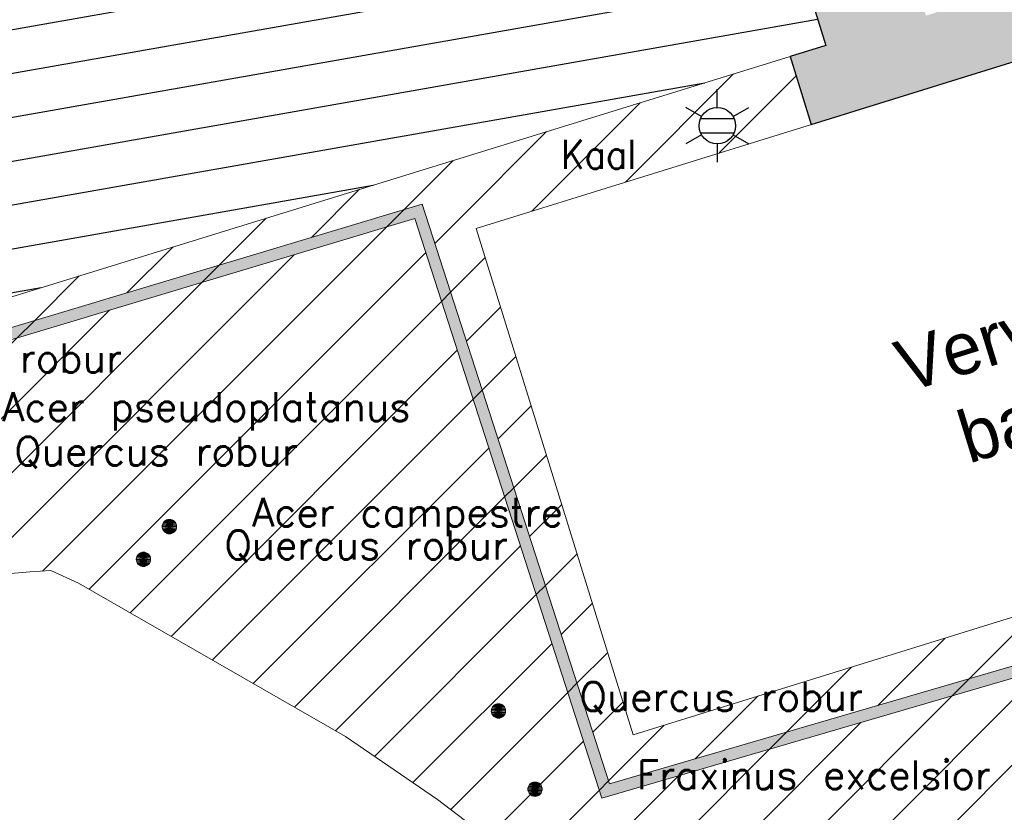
# Model space of a CAD drawing. Header units: metres. Extents: x 102852 to 106916, y 385458 to 392749.
# Tile 7 of 25: x 104592 to 104626, y 386053 to 386080. Entities that reach past the tile are written whole.
import ezdxf
from ezdxf.enums import TextEntityAlignment as Align

# ---------------------------------------------------------------- set-up
doc = ezdxf.new("R2010")
doc.units = ezdxf.units.M
for name, color, linetype, lineweight in [('0-BEPLANTING', 14, 'Continuous', 30), ('0-HAAG', 82, 'Continuous', 30), ('0-TENNISBAAN', 160, 'Continuous', 30), ('0-VERHARDING', 5, 'Continuous', 30), ('_alg-maatvoering', 7, 'Continuous', 0), ('B-WE-GR-STRUIK-G', 90, 'Continuous', 13), ('B-WE-IE-OV-LICHTMAST-S', 40, 'Continuous', 30), ('B-WE-IE-TERREINAFSCHEIDING_KUNSTMATIG_HEKWERK-G', 6, 'Continuous', 0), ('B-WE-VH-KANTVERHARDING-G', 60, 'Continuous', 13), ('Bomen', 84, 'Continuous', 0), ('Boomsoort', 10, 'Continuous', 0)]:
    doc.layers.add(name, color=color, linetype=linetype, lineweight=lineweight)
doc.styles.add('ISO 1 1000 T2 5 0', font='font_iso.shx', dxfattribs={"height": 2.5})
doc.styles.add('NLCS-ISO', font='NLCS-ISO.ttf')
doc.styles.add('Style-STANDARD', font='STANDARD.shx')
doc.styles.add('Style-txt', font='txt.shx')
pattern_1 = [(45, (0, 0), (-1.122532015, 1.122532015), [])]
pattern_2 = [(10, (104610.9075, 386104.4328), (-0.26047, 1.47721), [])]

# ---------------------------------------------------------------- blocks, each defined once
blk = doc.blocks.new('B-SIE-WEG_LICHTMAST-SO')
at = {"ltscale": 0.1}
for p, q in [((0, 1.266), (0, 2.531)), ((-1.096, 0.633), (-2.192, 1.266)), ((1.096, 0.633), (2.192, 1.266)), ((-1.096, -0.633), (-2.192, -1.266)), ((1.096, -0.633), (2.192, -1.266)), ((0, -1.266), (0, -2.531))]:
    blk.add_line(p, q, dxfattribs=at)
at = {"flags": 128}
for points in [[(-1.163, 0.5), (1.163, 0.5)], [(-1.163, -0.5), (1.163, -0.5)]]:
    blk.add_lwpolyline(points, dxfattribs=at)
at = {"ltscale": 0.1}
blk.add_circle((0, 0), 1.266, dxfattribs=at)
at = {"style": 'NLCS-ISO'}
blk.add_attdef('TYPE', text='', height=1.8, dxfattribs=at).set_placement((0, 2.531), align=Align.BOTTOM_CENTER)
blk = doc.blocks.new('MPOLYGON_542')
at = {"layer": 'Bomen', "flags": 128}
for points in [[(104596.11, 386061.533), (104596.072, 386061.502), (104596.426, 386061.502)], [(104596.153, 386061.556), (104596.11, 386061.533), (104596.388, 386061.533)], [(104596.11, 386061.533), (104596.388, 386061.533), (104596.426, 386061.502)], [(104596.2, 386061.57), (104596.153, 386061.556), (104596.345, 386061.556)], [(104596.153, 386061.556), (104596.345, 386061.556), (104596.388, 386061.533)], [(104596.249, 386061.575), (104596.2, 386061.57), (104596.298, 386061.57)], [(104596.2, 386061.57), (104596.298, 386061.57), (104596.345, 386061.556)], [(104596.004, 386061.374), (104595.999, 386061.325), (104596.499, 386061.325)], [(104595.999, 386061.325), (104596.004, 386061.276), (104596.494, 386061.276)], [(104595.999, 386061.325), (104596.499, 386061.325), (104596.494, 386061.276)], [(104596.018, 386061.421), (104596.004, 386061.374), (104596.494, 386061.374)], [(104596.004, 386061.374), (104596.494, 386061.374), (104596.499, 386061.325)], [(104596.004, 386061.276), (104596.018, 386061.229), (104596.48, 386061.229)], [(104596.004, 386061.276), (104596.494, 386061.276), (104596.48, 386061.229)], [(104596.041, 386061.464), (104596.018, 386061.421), (104596.48, 386061.421)], [(104596.018, 386061.421), (104596.48, 386061.421), (104596.494, 386061.374)], [(104596.018, 386061.229), (104596.041, 386061.186), (104596.457, 386061.186)], [(104596.018, 386061.229), (104596.48, 386061.229), (104596.457, 386061.186)], [(104596.072, 386061.502), (104596.041, 386061.464), (104596.457, 386061.464)], [(104596.041, 386061.464), (104596.457, 386061.464), (104596.48, 386061.421)], [(104596.041, 386061.186), (104596.072, 386061.148), (104596.426, 386061.148)], [(104596.041, 386061.186), (104596.457, 386061.186), (104596.426, 386061.148)], [(104596.072, 386061.502), (104596.426, 386061.502), (104596.457, 386061.464)], [(104596.072, 386061.148), (104596.11, 386061.117), (104596.388, 386061.117)], [(104596.072, 386061.148), (104596.426, 386061.148), (104596.388, 386061.117)], [(104596.11, 386061.117), (104596.153, 386061.094), (104596.345, 386061.094)], [(104596.11, 386061.117), (104596.388, 386061.117), (104596.345, 386061.094)], [(104596.153, 386061.094), (104596.2, 386061.08), (104596.298, 386061.08)], [(104596.153, 386061.094), (104596.345, 386061.094), (104596.298, 386061.08)], [(104596.2, 386061.08), (104596.298, 386061.08), (104596.249, 386061.075)]]:
    blk.add_lwpolyline(points, close=True, dxfattribs=at)
at = {"layer": 'Bomen', "color": 74, "true_color": 0x55aa00, "flags": 128}
for points in [[(104596.072, 386061.502), (104596.11, 386061.533)], [(104596.11, 386061.533), (104596.153, 386061.556)], [(104596.153, 386061.556), (104596.2, 386061.57)], [(104596.2, 386061.57), (104596.249, 386061.575)], [(104596.249, 386061.575), (104596.298, 386061.57)], [(104596.298, 386061.57), (104596.345, 386061.556)], [(104596.345, 386061.556), (104596.388, 386061.533)], [(104596.388, 386061.533), (104596.426, 386061.502)], [(104595.999, 386061.325), (104596.004, 386061.374)], [(104596.004, 386061.276), (104595.999, 386061.325)], [(104596.004, 386061.374), (104596.018, 386061.421)], [(104596.018, 386061.229), (104596.004, 386061.276)], [(104596.018, 386061.421), (104596.041, 386061.464)], [(104596.041, 386061.186), (104596.018, 386061.229)], [(104596.041, 386061.464), (104596.072, 386061.502)], [(104596.072, 386061.148), (104596.041, 386061.186)], [(104596.426, 386061.502), (104596.457, 386061.464)], [(104596.457, 386061.186), (104596.426, 386061.148)], [(104596.457, 386061.464), (104596.48, 386061.421)], [(104596.48, 386061.229), (104596.457, 386061.186)], [(104596.48, 386061.421), (104596.494, 386061.374)], [(104596.494, 386061.276), (104596.48, 386061.229)], [(104596.494, 386061.374), (104596.499, 386061.325)], [(104596.499, 386061.325), (104596.494, 386061.276)], [(104596.11, 386061.117), (104596.072, 386061.148)], [(104596.153, 386061.094), (104596.11, 386061.117)], [(104596.2, 386061.08), (104596.153, 386061.094)], [(104596.249, 386061.075), (104596.2, 386061.08)], [(104596.298, 386061.08), (104596.249, 386061.075)], [(104596.345, 386061.094), (104596.298, 386061.08)], [(104596.388, 386061.117), (104596.345, 386061.094)], [(104596.426, 386061.148), (104596.388, 386061.117)]]:
    blk.add_lwpolyline(points, dxfattribs=at)
at = {"layer": 'Bomen'}
for points in [[(104596.11, 386061.533), (104596.072, 386061.502), (104596.426, 386061.502)], [(104596.153, 386061.556), (104596.11, 386061.533), (104596.388, 386061.533)], [(104596.11, 386061.533), (104596.388, 386061.533), (104596.426, 386061.502)], [(104596.2, 386061.57), (104596.153, 386061.556), (104596.345, 386061.556)], [(104596.153, 386061.556), (104596.345, 386061.556), (104596.388, 386061.533)], [(104596.249, 386061.575), (104596.2, 386061.57), (104596.298, 386061.57)], [(104596.2, 386061.57), (104596.298, 386061.57), (104596.345, 386061.556)], [(104596.004, 386061.374), (104595.999, 386061.325), (104596.499, 386061.325)], [(104596.018, 386061.421), (104596.004, 386061.374), (104596.494, 386061.374)], [(104596.004, 386061.374), (104596.494, 386061.374), (104596.499, 386061.325)], [(104596.041, 386061.464), (104596.018, 386061.421), (104596.48, 386061.421)], [(104596.018, 386061.421), (104596.48, 386061.421), (104596.494, 386061.374)], [(104596.072, 386061.502), (104596.041, 386061.464), (104596.457, 386061.464)], [(104596.041, 386061.464), (104596.457, 386061.464), (104596.48, 386061.421)], [(104596.072, 386061.502), (104596.426, 386061.502), (104596.457, 386061.464)]]:
    blk.add_solid(points, dxfattribs=at)
at = {"layer": 'Bomen', "extrusion": (0, 0, -1)}
for points in [[(-104595.999, 386061.325), (-104596.004, 386061.276), (-104596.494, 386061.276)], [(-104595.999, 386061.325), (-104596.499, 386061.325), (-104596.494, 386061.276)], [(-104596.004, 386061.276), (-104596.018, 386061.229), (-104596.48, 386061.229)], [(-104596.004, 386061.276), (-104596.494, 386061.276), (-104596.48, 386061.229)], [(-104596.018, 386061.229), (-104596.041, 386061.186), (-104596.457, 386061.186)], [(-104596.018, 386061.229), (-104596.48, 386061.229), (-104596.457, 386061.186)], [(-104596.041, 386061.186), (-104596.072, 386061.148), (-104596.426, 386061.148)], [(-104596.041, 386061.186), (-104596.457, 386061.186), (-104596.426, 386061.148)], [(-104596.072, 386061.148), (-104596.11, 386061.117), (-104596.388, 386061.117)], [(-104596.072, 386061.148), (-104596.426, 386061.148), (-104596.388, 386061.117)], [(-104596.11, 386061.117), (-104596.153, 386061.094), (-104596.345, 386061.094)], [(-104596.11, 386061.117), (-104596.388, 386061.117), (-104596.345, 386061.094)], [(-104596.153, 386061.094), (-104596.2, 386061.08), (-104596.298, 386061.08)], [(-104596.153, 386061.094), (-104596.345, 386061.094), (-104596.298, 386061.08)], [(-104596.2, 386061.08), (-104596.298, 386061.08), (-104596.249, 386061.075)]]:
    blk.add_solid(points, dxfattribs=at)
blk = doc.blocks.new('MPOLYGON_553')
at = {"layer": 'Bomen', "flags": 128}
for points in [[(104608.335, 386056.109), (104608.33, 386056.06), (104608.83, 386056.06)], [(104608.33, 386056.06), (104608.335, 386056.011), (104608.825, 386056.011)], [(104608.33, 386056.06), (104608.83, 386056.06), (104608.825, 386056.011)], [(104608.349, 386056.156), (104608.335, 386056.109), (104608.825, 386056.109)], [(104608.335, 386056.109), (104608.825, 386056.109), (104608.83, 386056.06)], [(104608.372, 386056.199), (104608.349, 386056.156), (104608.811, 386056.156)], [(104608.349, 386056.156), (104608.811, 386056.156), (104608.825, 386056.109)], [(104608.403, 386056.237), (104608.372, 386056.199), (104608.788, 386056.199)], [(104608.372, 386056.199), (104608.788, 386056.199), (104608.811, 386056.156)], [(104608.441, 386056.268), (104608.403, 386056.237), (104608.757, 386056.237)], [(104608.403, 386056.237), (104608.757, 386056.237), (104608.788, 386056.199)], [(104608.484, 386056.291), (104608.441, 386056.268), (104608.719, 386056.268)], [(104608.441, 386056.268), (104608.719, 386056.268), (104608.757, 386056.237)], [(104608.531, 386056.305), (104608.484, 386056.291), (104608.676, 386056.291)], [(104608.484, 386056.291), (104608.676, 386056.291), (104608.719, 386056.268)], [(104608.58, 386056.31), (104608.531, 386056.305), (104608.629, 386056.305)], [(104608.531, 386056.305), (104608.629, 386056.305), (104608.676, 386056.291)], [(104608.335, 386056.011), (104608.349, 386055.964), (104608.811, 386055.964)], [(104608.335, 386056.011), (104608.825, 386056.011), (104608.811, 386055.964)], [(104608.349, 386055.964), (104608.372, 386055.921), (104608.788, 386055.921)], [(104608.349, 386055.964), (104608.811, 386055.964), (104608.788, 386055.921)], [(104608.372, 386055.921), (104608.403, 386055.883), (104608.757, 386055.883)], [(104608.372, 386055.921), (104608.788, 386055.921), (104608.757, 386055.883)], [(104608.403, 386055.883), (104608.441, 386055.852), (104608.719, 386055.852)], [(104608.403, 386055.883), (104608.757, 386055.883), (104608.719, 386055.852)], [(104608.441, 386055.852), (104608.484, 386055.829), (104608.676, 386055.829)], [(104608.441, 386055.852), (104608.719, 386055.852), (104608.676, 386055.829)], [(104608.484, 386055.829), (104608.531, 386055.815), (104608.629, 386055.815)], [(104608.484, 386055.829), (104608.676, 386055.829), (104608.629, 386055.815)], [(104608.531, 386055.815), (104608.629, 386055.815), (104608.58, 386055.81)]]:
    blk.add_lwpolyline(points, close=True, dxfattribs=at)
at = {"layer": 'Bomen', "color": 74, "true_color": 0x55aa00, "flags": 128}
for points in [[(104608.33, 386056.06), (104608.335, 386056.109)], [(104608.335, 386056.011), (104608.33, 386056.06)], [(104608.335, 386056.109), (104608.349, 386056.156)], [(104608.349, 386056.156), (104608.372, 386056.199)], [(104608.372, 386056.199), (104608.403, 386056.237)], [(104608.403, 386056.237), (104608.441, 386056.268)], [(104608.441, 386056.268), (104608.484, 386056.291)], [(104608.484, 386056.291), (104608.531, 386056.305)], [(104608.531, 386056.305), (104608.58, 386056.31)], [(104608.58, 386056.31), (104608.629, 386056.305)], [(104608.629, 386056.305), (104608.676, 386056.291)], [(104608.676, 386056.291), (104608.719, 386056.268)], [(104608.719, 386056.268), (104608.757, 386056.237)], [(104608.757, 386056.237), (104608.788, 386056.199)], [(104608.788, 386056.199), (104608.811, 386056.156)], [(104608.811, 386056.156), (104608.825, 386056.109)], [(104608.825, 386056.109), (104608.83, 386056.06)], [(104608.83, 386056.06), (104608.825, 386056.011)], [(104608.349, 386055.964), (104608.335, 386056.011)], [(104608.372, 386055.921), (104608.349, 386055.964)], [(104608.403, 386055.883), (104608.372, 386055.921)], [(104608.441, 386055.852), (104608.403, 386055.883)], [(104608.484, 386055.829), (104608.441, 386055.852)], [(104608.531, 386055.815), (104608.484, 386055.829)], [(104608.58, 386055.81), (104608.531, 386055.815)], [(104608.629, 386055.815), (104608.58, 386055.81)], [(104608.676, 386055.829), (104608.629, 386055.815)], [(104608.719, 386055.852), (104608.676, 386055.829)], [(104608.757, 386055.883), (104608.719, 386055.852)], [(104608.788, 386055.921), (104608.757, 386055.883)], [(104608.811, 386055.964), (104608.788, 386055.921)], [(104608.825, 386056.011), (104608.811, 386055.964)]]:
    blk.add_lwpolyline(points, dxfattribs=at)
at = {"layer": 'Bomen'}
for points in [[(104608.335, 386056.109), (104608.33, 386056.06), (104608.83, 386056.06)], [(104608.349, 386056.156), (104608.335, 386056.109), (104608.825, 386056.109)], [(104608.335, 386056.109), (104608.825, 386056.109), (104608.83, 386056.06)], [(104608.372, 386056.199), (104608.349, 386056.156), (104608.811, 386056.156)], [(104608.349, 386056.156), (104608.811, 386056.156), (104608.825, 386056.109)], [(104608.403, 386056.237), (104608.372, 386056.199), (104608.788, 386056.199)], [(104608.372, 386056.199), (104608.788, 386056.199), (104608.811, 386056.156)], [(104608.441, 386056.268), (104608.403, 386056.237), (104608.757, 386056.237)], [(104608.403, 386056.237), (104608.757, 386056.237), (104608.788, 386056.199)], [(104608.484, 386056.291), (104608.441, 386056.268), (104608.719, 386056.268)], [(104608.441, 386056.268), (104608.719, 386056.268), (104608.757, 386056.237)], [(104608.531, 386056.305), (104608.484, 386056.291), (104608.676, 386056.291)], [(104608.484, 386056.291), (104608.676, 386056.291), (104608.719, 386056.268)], [(104608.58, 386056.31), (104608.531, 386056.305), (104608.629, 386056.305)], [(104608.531, 386056.305), (104608.629, 386056.305), (104608.676, 386056.291)]]:
    blk.add_solid(points, dxfattribs=at)
at = {"layer": 'Bomen', "extrusion": (0, 0, -1)}
for points in [[(-104608.33, 386056.06), (-104608.335, 386056.011), (-104608.825, 386056.011)], [(-104608.33, 386056.06), (-104608.83, 386056.06), (-104608.825, 386056.011)], [(-104608.335, 386056.011), (-104608.349, 386055.964), (-104608.811, 386055.964)], [(-104608.335, 386056.011), (-104608.825, 386056.011), (-104608.811, 386055.964)], [(-104608.349, 386055.964), (-104608.372, 386055.921), (-104608.788, 386055.921)], [(-104608.349, 386055.964), (-104608.811, 386055.964), (-104608.788, 386055.921)], [(-104608.372, 386055.921), (-104608.403, 386055.883), (-104608.757, 386055.883)], [(-104608.372, 386055.921), (-104608.788, 386055.921), (-104608.757, 386055.883)], [(-104608.403, 386055.883), (-104608.441, 386055.852), (-104608.719, 386055.852)], [(-104608.403, 386055.883), (-104608.757, 386055.883), (-104608.719, 386055.852)], [(-104608.441, 386055.852), (-104608.484, 386055.829), (-104608.676, 386055.829)], [(-104608.441, 386055.852), (-104608.719, 386055.852), (-104608.676, 386055.829)], [(-104608.484, 386055.829), (-104608.531, 386055.815), (-104608.629, 386055.815)], [(-104608.484, 386055.829), (-104608.676, 386055.829), (-104608.629, 386055.815)], [(-104608.531, 386055.815), (-104608.629, 386055.815), (-104608.58, 386055.81)]]:
    blk.add_solid(points, dxfattribs=at)
blk = doc.blocks.new('MPOLYGON_575')
at = {"layer": 'Bomen', "flags": 128}
for points in [[(104609.605, 386053.393), (104609.6, 386053.344), (104610.1, 386053.344)], [(104609.6, 386053.344), (104609.605, 386053.296), (104610.095, 386053.296)], [(104609.6, 386053.344), (104610.1, 386053.344), (104610.095, 386053.296)], [(104609.619, 386053.44), (104609.605, 386053.393), (104610.095, 386053.393)], [(104609.605, 386053.393), (104610.095, 386053.393), (104610.1, 386053.344)], [(104609.642, 386053.483), (104609.619, 386053.44), (104610.081, 386053.44)], [(104609.619, 386053.44), (104610.081, 386053.44), (104610.095, 386053.393)], [(104609.673, 386053.521), (104609.642, 386053.483), (104610.058, 386053.483)], [(104609.642, 386053.483), (104610.058, 386053.483), (104610.081, 386053.44)], [(104609.711, 386053.552), (104609.673, 386053.521), (104610.027, 386053.521)], [(104609.673, 386053.521), (104610.027, 386053.521), (104610.058, 386053.483)], [(104609.754, 386053.575), (104609.711, 386053.552), (104609.989, 386053.552)], [(104609.711, 386053.552), (104609.989, 386053.552), (104610.027, 386053.521)], [(104609.801, 386053.59), (104609.754, 386053.575), (104609.946, 386053.575)], [(104609.754, 386053.575), (104609.946, 386053.575), (104609.989, 386053.552)], [(104609.85, 386053.594), (104609.801, 386053.59), (104609.899, 386053.59)], [(104609.801, 386053.59), (104609.899, 386053.59), (104609.946, 386053.575)], [(104609.605, 386053.296), (104609.619, 386053.249), (104610.081, 386053.249)], [(104609.605, 386053.296), (104610.095, 386053.296), (104610.081, 386053.249)], [(104609.619, 386053.249), (104609.642, 386053.205), (104610.058, 386053.205)], [(104609.619, 386053.249), (104610.081, 386053.249), (104610.058, 386053.205)], [(104609.642, 386053.205), (104609.673, 386053.168), (104610.027, 386053.168)], [(104609.642, 386053.205), (104610.058, 386053.205), (104610.027, 386053.168)], [(104609.673, 386053.168), (104609.711, 386053.136), (104609.989, 386053.136)], [(104609.673, 386053.168), (104610.027, 386053.168), (104609.989, 386053.136)], [(104609.711, 386053.136), (104609.754, 386053.113), (104609.946, 386053.113)], [(104609.711, 386053.136), (104609.989, 386053.136), (104609.946, 386053.113)], [(104609.754, 386053.113), (104609.801, 386053.099), (104609.899, 386053.099)], [(104609.754, 386053.113), (104609.946, 386053.113), (104609.899, 386053.099)], [(104609.801, 386053.099), (104609.899, 386053.099), (104609.85, 386053.094)]]:
    blk.add_lwpolyline(points, close=True, dxfattribs=at)
at = {"layer": 'Bomen', "color": 74, "true_color": 0x55aa00, "flags": 128}
for points in [[(104609.6, 386053.344), (104609.605, 386053.393)], [(104609.605, 386053.296), (104609.6, 386053.344)], [(104609.605, 386053.393), (104609.619, 386053.44)], [(104609.619, 386053.44), (104609.642, 386053.483)], [(104609.642, 386053.483), (104609.673, 386053.521)], [(104609.673, 386053.521), (104609.711, 386053.552)], [(104609.711, 386053.552), (104609.754, 386053.575)], [(104609.754, 386053.575), (104609.801, 386053.59)], [(104609.801, 386053.59), (104609.85, 386053.594)], [(104609.85, 386053.594), (104609.899, 386053.59)], [(104609.899, 386053.59), (104609.946, 386053.575)], [(104609.946, 386053.575), (104609.989, 386053.552)], [(104609.989, 386053.552), (104610.027, 386053.521)], [(104610.027, 386053.521), (104610.058, 386053.483)], [(104610.058, 386053.483), (104610.081, 386053.44)], [(104610.081, 386053.44), (104610.095, 386053.393)], [(104610.095, 386053.393), (104610.1, 386053.344)], [(104610.1, 386053.344), (104610.095, 386053.296)], [(104609.619, 386053.249), (104609.605, 386053.296)], [(104609.642, 386053.205), (104609.619, 386053.249)], [(104609.673, 386053.168), (104609.642, 386053.205)], [(104609.711, 386053.136), (104609.673, 386053.168)], [(104609.754, 386053.113), (104609.711, 386053.136)], [(104609.801, 386053.099), (104609.754, 386053.113)], [(104609.85, 386053.094), (104609.801, 386053.099)], [(104609.899, 386053.099), (104609.85, 386053.094)], [(104609.946, 386053.113), (104609.899, 386053.099)], [(104609.989, 386053.136), (104609.946, 386053.113)], [(104610.027, 386053.168), (104609.989, 386053.136)], [(104610.058, 386053.205), (104610.027, 386053.168)], [(104610.081, 386053.249), (104610.058, 386053.205)], [(104610.095, 386053.296), (104610.081, 386053.249)]]:
    blk.add_lwpolyline(points, dxfattribs=at)
at = {"layer": 'Bomen'}
for points in [[(104609.605, 386053.393), (104609.6, 386053.344), (104610.1, 386053.344)], [(104609.619, 386053.44), (104609.605, 386053.393), (104610.095, 386053.393)], [(104609.605, 386053.393), (104610.095, 386053.393), (104610.1, 386053.344)], [(104609.642, 386053.483), (104609.619, 386053.44), (104610.081, 386053.44)], [(104609.619, 386053.44), (104610.081, 386053.44), (104610.095, 386053.393)], [(104609.673, 386053.521), (104609.642, 386053.483), (104610.058, 386053.483)], [(104609.642, 386053.483), (104610.058, 386053.483), (104610.081, 386053.44)], [(104609.711, 386053.552), (104609.673, 386053.521), (104610.027, 386053.521)], [(104609.673, 386053.521), (104610.027, 386053.521), (104610.058, 386053.483)], [(104609.754, 386053.575), (104609.711, 386053.552), (104609.989, 386053.552)], [(104609.711, 386053.552), (104609.989, 386053.552), (104610.027, 386053.521)], [(104609.801, 386053.59), (104609.754, 386053.575), (104609.946, 386053.575)], [(104609.754, 386053.575), (104609.946, 386053.575), (104609.989, 386053.552)], [(104609.85, 386053.594), (104609.801, 386053.59), (104609.899, 386053.59)], [(104609.801, 386053.59), (104609.899, 386053.59), (104609.946, 386053.575)]]:
    blk.add_solid(points, dxfattribs=at)
at = {"layer": 'Bomen', "extrusion": (0, 0, -1)}
for points in [[(-104609.6, 386053.344), (-104609.605, 386053.296), (-104610.095, 386053.296)], [(-104609.6, 386053.344), (-104610.1, 386053.344), (-104610.095, 386053.296)], [(-104609.605, 386053.296), (-104609.619, 386053.249), (-104610.081, 386053.249)], [(-104609.605, 386053.296), (-104610.095, 386053.296), (-104610.081, 386053.249)], [(-104609.619, 386053.249), (-104609.642, 386053.205), (-104610.058, 386053.205)], [(-104609.619, 386053.249), (-104610.081, 386053.249), (-104610.058, 386053.205)], [(-104609.642, 386053.205), (-104609.673, 386053.168), (-104610.027, 386053.168)], [(-104609.642, 386053.205), (-104610.058, 386053.205), (-104610.027, 386053.168)], [(-104609.673, 386053.168), (-104609.711, 386053.136), (-104609.989, 386053.136)], [(-104609.673, 386053.168), (-104610.027, 386053.168), (-104609.989, 386053.136)], [(-104609.711, 386053.136), (-104609.754, 386053.113), (-104609.946, 386053.113)], [(-104609.711, 386053.136), (-104609.989, 386053.136), (-104609.946, 386053.113)], [(-104609.754, 386053.113), (-104609.801, 386053.099), (-104609.899, 386053.099)], [(-104609.754, 386053.113), (-104609.946, 386053.113), (-104609.899, 386053.099)], [(-104609.801, 386053.099), (-104609.899, 386053.099), (-104609.85, 386053.094)]]:
    blk.add_solid(points, dxfattribs=at)
blk = doc.blocks.new('MPOLYGON_583')
at = {"layer": 'Bomen', "flags": 128}
for points in [[(104596.919, 386062.556), (104596.905, 386062.509), (104597.395, 386062.509)], [(104596.942, 386062.599), (104596.919, 386062.556), (104597.381, 386062.556)], [(104596.919, 386062.556), (104597.381, 386062.556), (104597.395, 386062.509)], [(104596.973, 386062.637), (104596.942, 386062.599), (104597.358, 386062.599)], [(104596.942, 386062.599), (104597.358, 386062.599), (104597.381, 386062.556)], [(104597.011, 386062.668), (104596.973, 386062.637), (104597.327, 386062.637)], [(104596.973, 386062.637), (104597.327, 386062.637), (104597.358, 386062.599)], [(104597.054, 386062.691), (104597.011, 386062.668), (104597.289, 386062.668)], [(104597.011, 386062.668), (104597.289, 386062.668), (104597.327, 386062.637)], [(104597.101, 386062.705), (104597.054, 386062.691), (104597.246, 386062.691)], [(104597.054, 386062.691), (104597.246, 386062.691), (104597.289, 386062.668)], [(104597.15, 386062.71), (104597.101, 386062.705), (104597.199, 386062.705)], [(104597.101, 386062.705), (104597.199, 386062.705), (104597.246, 386062.691)], [(104596.905, 386062.509), (104596.9, 386062.46), (104597.4, 386062.46)], [(104596.9, 386062.46), (104596.905, 386062.411), (104597.395, 386062.411)], [(104596.9, 386062.46), (104597.4, 386062.46), (104597.395, 386062.411)], [(104596.905, 386062.509), (104597.395, 386062.509), (104597.4, 386062.46)], [(104596.905, 386062.411), (104596.919, 386062.364), (104597.381, 386062.364)], [(104596.905, 386062.411), (104597.395, 386062.411), (104597.381, 386062.364)], [(104596.919, 386062.364), (104596.942, 386062.321), (104597.358, 386062.321)], [(104596.919, 386062.364), (104597.381, 386062.364), (104597.358, 386062.321)], [(104596.942, 386062.321), (104596.973, 386062.283), (104597.327, 386062.283)], [(104596.942, 386062.321), (104597.358, 386062.321), (104597.327, 386062.283)], [(104596.973, 386062.283), (104597.011, 386062.252), (104597.289, 386062.252)], [(104596.973, 386062.283), (104597.327, 386062.283), (104597.289, 386062.252)], [(104597.011, 386062.252), (104597.054, 386062.229), (104597.246, 386062.229)], [(104597.011, 386062.252), (104597.289, 386062.252), (104597.246, 386062.229)], [(104597.054, 386062.229), (104597.101, 386062.215), (104597.199, 386062.215)], [(104597.054, 386062.229), (104597.246, 386062.229), (104597.199, 386062.215)], [(104597.101, 386062.215), (104597.199, 386062.215), (104597.15, 386062.21)]]:
    blk.add_lwpolyline(points, close=True, dxfattribs=at)
at = {"layer": 'Bomen', "color": 74, "true_color": 0x55aa00, "flags": 128}
for points in [[(104596.905, 386062.509), (104596.919, 386062.556)], [(104596.919, 386062.556), (104596.942, 386062.599)], [(104596.942, 386062.599), (104596.973, 386062.637)], [(104596.973, 386062.637), (104597.011, 386062.668)], [(104597.011, 386062.668), (104597.054, 386062.691)], [(104597.054, 386062.691), (104597.101, 386062.705)], [(104597.101, 386062.705), (104597.15, 386062.71)], [(104597.15, 386062.71), (104597.199, 386062.705)], [(104597.199, 386062.705), (104597.246, 386062.691)], [(104597.246, 386062.691), (104597.289, 386062.668)], [(104597.289, 386062.668), (104597.327, 386062.637)], [(104597.327, 386062.637), (104597.358, 386062.599)], [(104597.358, 386062.599), (104597.381, 386062.556)], [(104597.381, 386062.556), (104597.395, 386062.509)], [(104596.9, 386062.46), (104596.905, 386062.509)], [(104596.905, 386062.411), (104596.9, 386062.46)], [(104596.919, 386062.364), (104596.905, 386062.411)], [(104596.942, 386062.321), (104596.919, 386062.364)], [(104596.973, 386062.283), (104596.942, 386062.321)], [(104597.011, 386062.252), (104596.973, 386062.283)], [(104597.054, 386062.229), (104597.011, 386062.252)], [(104597.101, 386062.215), (104597.054, 386062.229)], [(104597.15, 386062.21), (104597.101, 386062.215)], [(104597.199, 386062.215), (104597.15, 386062.21)], [(104597.246, 386062.229), (104597.199, 386062.215)], [(104597.289, 386062.252), (104597.246, 386062.229)], [(104597.327, 386062.283), (104597.289, 386062.252)], [(104597.358, 386062.321), (104597.327, 386062.283)], [(104597.381, 386062.364), (104597.358, 386062.321)], [(104597.395, 386062.411), (104597.381, 386062.364)], [(104597.395, 386062.509), (104597.4, 386062.46)], [(104597.4, 386062.46), (104597.395, 386062.411)]]:
    blk.add_lwpolyline(points, dxfattribs=at)
at = {"layer": 'Bomen'}
for points in [[(104596.919, 386062.556), (104596.905, 386062.509), (104597.395, 386062.509)], [(104596.942, 386062.599), (104596.919, 386062.556), (104597.381, 386062.556)], [(104596.919, 386062.556), (104597.381, 386062.556), (104597.395, 386062.509)], [(104596.973, 386062.637), (104596.942, 386062.599), (104597.358, 386062.599)], [(104596.942, 386062.599), (104597.358, 386062.599), (104597.381, 386062.556)], [(104597.011, 386062.668), (104596.973, 386062.637), (104597.327, 386062.637)], [(104596.973, 386062.637), (104597.327, 386062.637), (104597.358, 386062.599)], [(104597.054, 386062.691), (104597.011, 386062.668), (104597.289, 386062.668)], [(104597.011, 386062.668), (104597.289, 386062.668), (104597.327, 386062.637)], [(104597.101, 386062.705), (104597.054, 386062.691), (104597.246, 386062.691)], [(104597.054, 386062.691), (104597.246, 386062.691), (104597.289, 386062.668)], [(104597.15, 386062.71), (104597.101, 386062.705), (104597.199, 386062.705)], [(104597.101, 386062.705), (104597.199, 386062.705), (104597.246, 386062.691)], [(104596.905, 386062.509), (104596.9, 386062.46), (104597.4, 386062.46)], [(104596.905, 386062.509), (104597.395, 386062.509), (104597.4, 386062.46)]]:
    blk.add_solid(points, dxfattribs=at)
at = {"layer": 'Bomen', "extrusion": (0, 0, -1)}
for points in [[(-104596.9, 386062.46), (-104596.905, 386062.411), (-104597.395, 386062.411)], [(-104596.9, 386062.46), (-104597.4, 386062.46), (-104597.395, 386062.411)], [(-104596.905, 386062.411), (-104596.919, 386062.364), (-104597.381, 386062.364)], [(-104596.905, 386062.411), (-104597.395, 386062.411), (-104597.381, 386062.364)], [(-104596.919, 386062.364), (-104596.942, 386062.321), (-104597.358, 386062.321)], [(-104596.919, 386062.364), (-104597.381, 386062.364), (-104597.358, 386062.321)], [(-104596.942, 386062.321), (-104596.973, 386062.283), (-104597.327, 386062.283)], [(-104596.942, 386062.321), (-104597.358, 386062.321), (-104597.327, 386062.283)], [(-104596.973, 386062.283), (-104597.011, 386062.252), (-104597.289, 386062.252)], [(-104596.973, 386062.283), (-104597.327, 386062.283), (-104597.289, 386062.252)], [(-104597.011, 386062.252), (-104597.054, 386062.229), (-104597.246, 386062.229)], [(-104597.011, 386062.252), (-104597.289, 386062.252), (-104597.246, 386062.229)], [(-104597.054, 386062.229), (-104597.101, 386062.215), (-104597.199, 386062.215)], [(-104597.054, 386062.229), (-104597.246, 386062.229), (-104597.199, 386062.215)], [(-104597.101, 386062.215), (-104597.199, 386062.215), (-104597.15, 386062.21)]]:
    blk.add_solid(points, dxfattribs=at)

msp = doc.modelspace()

# ---------------------------------------------------------------- hatches: boundary and pattern name
h = msp.add_hatch()
h.set_pattern_fill('ANSI31', color=256, style=0)
h.paths.add_polyline_path([(104564.184, 386101.756), (104569.994, 386082.036), (104580.226, 386085.447), (104586.236, 386067.324), (104605.672, 386073.156), (104612.176, 386053.036), (104650.778, 386064.307), (104644.28, 386085.411), (104657.961, 386089.565), (104645.853, 386127.411), (104645.433, 386128.766), (104655.45, 386131.782), (104649.838, 386149.742), (104644.049, 386169.16), (104643.916, 386169.54), (104635.788, 386167.129), (104627.633, 386164.579), (104616.694, 386161.244), (104608.3, 386158.621), (104611.335, 386148.869), (104612.047, 386149.099), (104609.289, 386157.973), (104643.601, 386168.716), (104649.456, 386149.624), (104654.948, 386132.048), (104644.931, 386129.033), (104645.472, 386127.289), (104657.456, 386089.83), (104643.779, 386085.677), (104650.276, 386064.578), (104612.437, 386053.528), (104605.933, 386073.652), (104586.493, 386067.819), (104580.479, 386085.953), (104570.261, 386082.546), (104564.567, 386101.873)])
at = {"layer": '0-BEPLANTING', "ltscale": 0.2}
h = msp.add_hatch(dxfattribs=at)
h.set_pattern_fill('ANSI31', color=256, scale=0.1, pattern_type=2)
h.set_pattern_definition(pattern_1)
h.paths.add_polyline_path([(104643.779, 386085.677), (104657.456, 386089.83), (104644.931, 386129.033), (104654.948, 386132.048), (104649.456, 386149.624), (104643.601, 386168.716), (104609.289, 386157.973), (104612.047, 386149.099), (104612.723, 386149.315), (104610.144, 386157.618), (104642.925, 386167.827), (104653.74, 386132.777), (104644.024, 386129.752), (104645.344, 386125.417), (104656.247, 386090.298), (104627.344, 386081.409), (104628.061, 386079.1), (104642.748, 386083.656), (104648.204, 386066.07), (104613.262, 386055.23), (104607.807, 386072.816), (104605.933, 386073.652), (104612.437, 386053.528), (104650.276, 386064.578)])
h = msp.add_hatch(dxfattribs=at)
h.set_pattern_fill('ANSI31', color=256, scale=0.1, pattern_type=2)
h.set_pattern_definition(pattern_1)
h.paths.add_polyline_path([(104550.349, 386139.095), (104583.119, 386149.26), (104585.76, 386140.752), (104586.522, 386140.989), (104586.139, 386141.454), (104583.739, 386150.239), (104549.481, 386139.439), (104560.837, 386103.316), (104563.994, 386104.301), (104564.282, 386103.312), (104564.957, 386103.526), (104564.466, 386105.076), (104561.179, 386104.057)])
h.paths.add_polyline_path([(104576.288, 386103.976), (104574.56, 386103.36), (104579.662, 386086.796), (104570.946, 386084.049), (104565.374, 386102.118), (104564.568, 386101.87), (104570.261, 386082.546), (104580.479, 386085.953), (104586.493, 386067.819), (104605.933, 386073.652), (104607.807, 386072.816), (104619.446, 386076.427), (104618.714, 386078.786), (104587.125, 386069.04)])
h.paths.add_polyline_path([(104546.428, 386098.595), (104550.188, 386095.285), (104560.649, 386084.993), (104578.875, 386068.668), (104581.615, 386065.966), (104582.641, 386064.571), (104588.982, 386058.634), (104590.31, 386060.001), (104591.628, 386060.837), (104593.029, 386060.932), (104593.99, 386060.499), (104603.265, 386055.171), (104606.463, 386052.99), (104612.408, 386048.467), (104627.246, 386038.31), (104637.599, 386031.636), (104639.164, 386030.714), (104640.125, 386030.952), (104640.596, 386031.636), (104640.788, 386032.257), (104651.595, 386057.545), (104653.342, 386061.733), (104654.396, 386064.675), (104657.196, 386071.374), (104662.128, 386084.697), (104663.202, 386087.632), (104663.703, 386090.423), (104665.763, 386106.023), (104667.191, 386118.274), (104667.746, 386128.438), (104667.936, 386135.525), (104655.45, 386131.782), (104645.433, 386128.766), (104657.961, 386089.565), (104644.28, 386085.411), (104650.778, 386064.307), (104612.176, 386053.036), (104605.672, 386073.156), (104586.236, 386067.324), (104580.226, 386085.447), (104569.994, 386082.036), (104564.184, 386101.756), (104556.941, 386099.534), (104555.749, 386103.775), (104553.935, 386103.219), (104552.023, 386109.457), (104556.883, 386110.959), (104558.813, 386104.715), (104557.338, 386104.263), (104558.179, 386101.463), (104560.357, 386102.118), (104548.509, 386139.899), (104547.477, 386141.457), (104546.532, 386140.596), (104546.166, 386140.244), (104545.522, 386139.611), (104544.997, 386138.877), (104544.605, 386138.063), (104544.358, 386137.195), (104539.677, 386121.483), (104549.907, 386120.041), (104548.007, 386107.222), (104545.744, 386099.836)])
h.paths.add_polyline_path([(104572.22, 386145.491), (104582.317, 386148.623), (104581.428, 386151.489), (104571.331, 386148.357)], flags=9)
at = {"layer": '0-HAAG', "ltscale": 0.2, "true_color": 0x136734}
for points in [[(104564.184, 386101.756), (104569.994, 386082.036), (104580.226, 386085.447), (104586.236, 386067.324), (104605.672, 386073.156), (104612.176, 386053.036), (104650.778, 386064.307), (104644.28, 386085.411), (104657.961, 386089.565), (104645.853, 386127.411), (104645.433, 386128.766), (104655.45, 386131.782), (104649.838, 386149.742), (104644.049, 386169.16), (104643.916, 386169.54), (104635.788, 386167.129), (104627.633, 386164.579), (104616.694, 386161.244), (104608.3, 386158.621), (104611.335, 386148.869), (104612.047, 386149.099), (104609.289, 386157.973), (104643.601, 386168.716), (104649.456, 386149.624), (104654.948, 386132.048), (104644.931, 386129.033), (104645.472, 386127.289), (104657.456, 386089.83), (104643.779, 386085.677), (104650.276, 386064.578), (104612.437, 386053.528), (104605.933, 386073.652), (104586.493, 386067.819), (104580.479, 386085.953), (104570.261, 386082.546), (104564.567, 386101.873), (104564.184, 386101.756), (104631.711, 386165.854), (104627.633, 386164.579), (104610.668, 386153.536), (104609.289, 386157.973), (104631.462, 386164.915), (104643.601, 386168.716)], [(104564.184, 386101.756), (104569.994, 386082.036), (104580.226, 386085.447), (104586.236, 386067.324), (104605.672, 386073.156), (104612.176, 386053.036), (104650.778, 386064.307), (104644.28, 386085.411), (104657.961, 386089.565), (104645.853, 386127.411), (104645.433, 386128.766), (104655.45, 386131.782), (104649.838, 386149.742), (104644.049, 386169.16), (104643.916, 386169.54), (104635.788, 386167.129), (104627.633, 386164.579), (104616.694, 386161.244), (104608.3, 386158.621), (104611.335, 386148.869), (104612.047, 386149.099), (104609.289, 386157.973), (104643.601, 386168.716), (104649.456, 386149.624), (104654.948, 386132.048), (104644.931, 386129.033), (104645.472, 386127.289), (104657.456, 386089.83), (104643.779, 386085.677), (104650.276, 386064.578), (104612.437, 386053.528), (104605.933, 386073.652), (104586.493, 386067.819), (104580.479, 386085.953), (104570.261, 386082.546), (104564.567, 386101.873), (104564.184, 386101.756), (104616.966, 386160.377), (104627.879, 386163.793), (104636.033, 386166.346), (104643.601, 386168.716)], [(104564.184, 386101.756), (104569.994, 386082.036), (104580.226, 386085.447), (104586.236, 386067.324), (104605.672, 386073.156), (104612.176, 386053.036), (104650.778, 386064.307), (104644.28, 386085.411), (104657.961, 386089.565), (104645.853, 386127.411), (104645.433, 386128.766), (104655.45, 386131.782), (104649.838, 386149.742), (104644.049, 386169.16), (104643.916, 386169.54), (104635.788, 386167.129), (104627.633, 386164.579), (104616.694, 386161.244), (104608.3, 386158.621), (104611.335, 386148.869), (104612.047, 386149.099), (104609.289, 386157.973), (104643.601, 386168.716), (104649.456, 386149.624), (104654.948, 386132.048), (104644.931, 386129.033), (104645.472, 386127.289), (104657.456, 386089.83), (104643.779, 386085.677), (104650.276, 386064.578), (104612.437, 386053.528), (104605.933, 386073.652), (104586.493, 386067.819), (104580.479, 386085.953), (104570.261, 386082.546), (104564.567, 386101.873)]]:
    msp.add_hatch(color=116, dxfattribs=at).paths.add_polyline_path(points)
at = {"layer": '0-TENNISBAAN'}
h = msp.add_hatch(dxfattribs=at)
h.set_pattern_fill('HATCH', color=256, scale=0.1, style=0, pattern_type=2)
h.set_pattern_definition(pattern_2)
h.paths.add_polyline_path([(104619.945, 386079.166), (104609.074, 386114.145), (104576.288, 386103.976), (104587.125, 386069.04)])
h = msp.add_hatch(dxfattribs=at)
h.set_pattern_fill('HATCH', color=256, scale=0.1, style=0, pattern_type=2)
h.set_pattern_definition(pattern_2)
h.paths.add_polyline_path([(104609.074, 386114.145), (104619.945, 386079.166), (104587.125, 386069.04), (104576.288, 386103.976)])
at = {"layer": '0-VERHARDING', "ltscale": 0.2, "true_color": 0x939598}
h = msp.add_hatch(color=252, dxfattribs=at)
h.paths.add_polyline_path([(104593.993, 386114.232), (104593.884, 386118.128), (104589.61, 386131.289), (104590.069, 386131.402), (104594.092, 386118.446), (104602.363, 386120.946), (104602.37, 386120.969), (104604.501, 386121.611), (104614.244, 386124.588), (104611.36, 386134.026), (104610.936, 386135.469), (104608.669, 386142.734), (104606.663, 386143.016), (104606.613, 386143.001), (104606.705, 386142.703), (104602.119, 386141.254), (104602.863, 386138.91), (104602.961, 386138.91), (104603.088, 386138.499), (104606.731, 386139.633), (104608.315, 386134.494), (104607.395, 386134.196), (104608.956, 386129.162), (104606.163, 386128.285), (104606.304, 386127.78), (104597.313, 386125.013), (104595.946, 386129.492), (104592.743, 386139.982), (104590.523, 386147.123), (104604.065, 386151.293), (104604.061, 386151.291), (104604.074, 386151.249), (104606.663, 386143.016), (104608.669, 386142.734), (104609.048, 386142.814), (104611.282, 386135.658), (104610.936, 386135.469), (104611.36, 386134.026), (104611.773, 386134.115), (104614.185, 386126.375), (104615.522, 386126.815), (104616.564, 386123.472), (104621.025, 386122.59), (104612.723, 386149.315), (104612.578, 386149.27), (104611.335, 386148.869), (104608.692, 386157.074), (104598.174, 386154.006), (104594.966, 386163.995), (104584.397, 386159.158), (104585.177, 386158.937), (104585.902, 386158.574), (104586.547, 386158.084), (104587.09, 386157.482), (104587.512, 386156.789), (104587.797, 386156.031), (104587.937, 386155.232), (104589.067, 386152.503), (104589.23, 386151.723), (104584.389, 386150.358), (104584.847, 386148.516), (104585.898, 386148.838), (104585.817, 386149.103), (104588.197, 386149.811), (104588.832, 386147.714), (104588.943, 386147.755), (104590.745, 386141.834), (104588.277, 386141.063), (104588.147, 386141.486), (104585.76, 386140.752)], flags=17)
h.paths.add_polyline_path([(104593.152, 386127.036), (104592.885, 386127.895), (104593.744, 386128.162), (104594.012, 386127.303)], flags=0)
h.paths.add_polyline_path([(104594.044, 386124.187), (104593.777, 386125.047), (104594.637, 386125.314), (104594.904, 386124.455)], flags=0)
h.paths.add_polyline_path([(104594.955, 386121.287), (104594.688, 386122.146), (104595.547, 386122.414), (104595.814, 386121.554)], flags=0)
h.paths.add_polyline_path([(104597.837, 386122.16), (104597.576, 386123.022), (104598.437, 386123.283), (104598.698, 386122.421)], flags=0)
h.paths.add_polyline_path([(104600.726, 386123.036), (104600.465, 386123.897), (104601.327, 386124.158), (104601.588, 386123.297)], flags=0)
h.paths.add_polyline_path([(104603.874, 386123.99), (104603.613, 386124.851), (104604.475, 386125.112), (104604.736, 386124.251)], flags=0)
h.paths.add_polyline_path([(104608.431, 386131.605), (104608.161, 386132.463), (104609.019, 386132.733), (104609.289, 386131.875)], flags=0)
h.paths.add_polyline_path([(104606.763, 386124.865), (104606.502, 386125.727), (104607.364, 386125.988), (104607.625, 386125.126)], flags=0)
h.paths.add_polyline_path([(104609.324, 386128.763), (104609.054, 386129.622), (104609.913, 386129.892), (104610.183, 386129.033)], flags=0)
h.paths.add_polyline_path([(104610.223, 386125.904), (104609.953, 386126.763), (104610.812, 386127.033), (104611.082, 386126.174)], flags=0)
h.paths.add_polyline_path([(104619.446, 386076.427), (104618.714, 386078.786), (104619.945, 386079.166), (104609.074, 386114.145), (104576.288, 386103.976), (104574.56, 386103.36), (104574.214, 386104.482), (104565.496, 386101.732), (104565.377, 386102.118), (104562.051, 386101.109), (104556.941, 386099.534), (104555.749, 386103.775), (104557.338, 386104.263), (104558.179, 386101.463), (104560.34, 386102.118), (104564.96, 386103.517), (104564.466, 386105.076), (104593.993, 386114.232), (104593.884, 386118.128), (104602.081, 386120.482), (104602.81, 386117.996), (104603.28, 386118.148), (104602.37, 386120.969), (104604.501, 386121.611), (104605.359, 386118.668), (104605.764, 386118.795), (104604.962, 386121.348), (104612.585, 386123.719), (104613.048, 386122.361), (104616.564, 386123.472), (104621.025, 386122.59), (104644.024, 386129.752), (104645.344, 386125.417), (104612.56, 386115.212), (104623.428, 386080.204), (104627.344, 386081.409), (104628.055, 386079.098)], flags=17)

# ---------------------------------------------------------------- linework, layer by layer
at = {"layer": '0-VERHARDING', "flags": 128}
msp.add_lwpolyline([(104609.074, 386114.145), (104619.945, 386079.166), (104618.714, 386078.786), (104619.446, 386076.427), (104628.055, 386079.098)], dxfattribs=at)
at = {"layer": 'B-WE-GR-STRUIK-G', "flags": 128}
for points in [[(104650.276, 386064.578), (104612.437, 386053.528), (104605.933, 386073.652), (104586.493, 386067.819), (104580.479, 386085.953), (104570.261, 386082.546), (104564.567, 386101.873), (104564.184, 386101.756), (104569.994, 386082.036), (104580.226, 386085.447), (104586.236, 386067.324), (104605.672, 386073.156), (104612.176, 386053.036), (104650.778, 386064.307)], [(104590.31, 386060.001), (104591.628, 386060.837), (104592.319, 386060.896), (104593.029, 386060.932), (104593.99, 386060.499), (104603.265, 386055.171), (104606.463, 386052.99), (104612.408, 386048.467), (104627.246, 386038.31)]]:
    msp.add_lwpolyline(points, dxfattribs=at)
at = {"layer": 'B-WE-IE-TERREINAFSCHEIDING_KUNSTMATIG_HEKWERK-G'}
for points in [[(104609.074, 386114.145), (104619.945, 386079.166), (104587.125, 386069.04), (104576.288, 386103.976)], [(104642.748, 386083.656), (104607.807, 386072.816), (104613.262, 386055.23), (104648.204, 386066.07)]]:
    msp.add_3dface(points, dxfattribs=at)
at = {"layer": 'B-WE-VH-KANTVERHARDING-G', "flags": 128}
msp.add_lwpolyline([(104619.446, 386076.427), (104618.714, 386078.786)], dxfattribs=at)

# ---------------------------------------------------------------- block references
at = {"layer": 'B-WE-IE-OV-LICHTMAST-S', "xscale": 0.5, "yscale": 0.5, "zscale": 0.5, "rotation": 360}
msp.add_blockref('B-SIE-WEG_LICHTMAST-SO', (104616.18, 386076.381), dxfattribs=at)
at = {"layer": 'Bomen', "rotation": 360}
for name in ['MPOLYGON_583', 'MPOLYGON_542', 'MPOLYGON_553', 'MPOLYGON_575']:
    msp.add_blockref(name, (0, 0, 0.134), dxfattribs=at)

# ---------------------------------------------------------------- texts
at = {"insert": (104622.212, 386068.829), "char_height": 1.8, "width": 34.45304, "attachment_point": 1, "rotation": 17.2335, "style": 'ISO 1 1000 T2 5 0'}
msp.add_mtext('Vervallen\\P  baan', dxfattribs=at)
at = {"layer": '_alg-maatvoering', "style": 'Style-STANDARD'}
msp.add_text('Kaal', height=1, dxfattribs=at).set_placement((104610.75, 386075.886), align=Align.TOP_LEFT)
at = {"layer": 'Boomsoort', "color": 7, "style": 'Style-txt'}
for s, p in [('Quercus robur', (104595.511, 386067.814, 0.134)), ('Acer pseudoplatanus', (104605.522, 386066.127, 0.134)), ('Quercus robur', (104601.617, 386064.58, 0.134)), ('Acer campestre', (104610.817, 386062.46, 0.134)), ('Quercus robur', (104608.916, 386061.325, 0.134)), ('Quercus robur', (104621.247, 386056.06, 0.134)), ('Fraxinus excelsior', (104625.683, 386053.344, 0.134))]:
    msp.add_text(s, height=1, dxfattribs=at).set_placement(p, align=Align.RIGHT)

doc.saveas('drawing.dxf')
